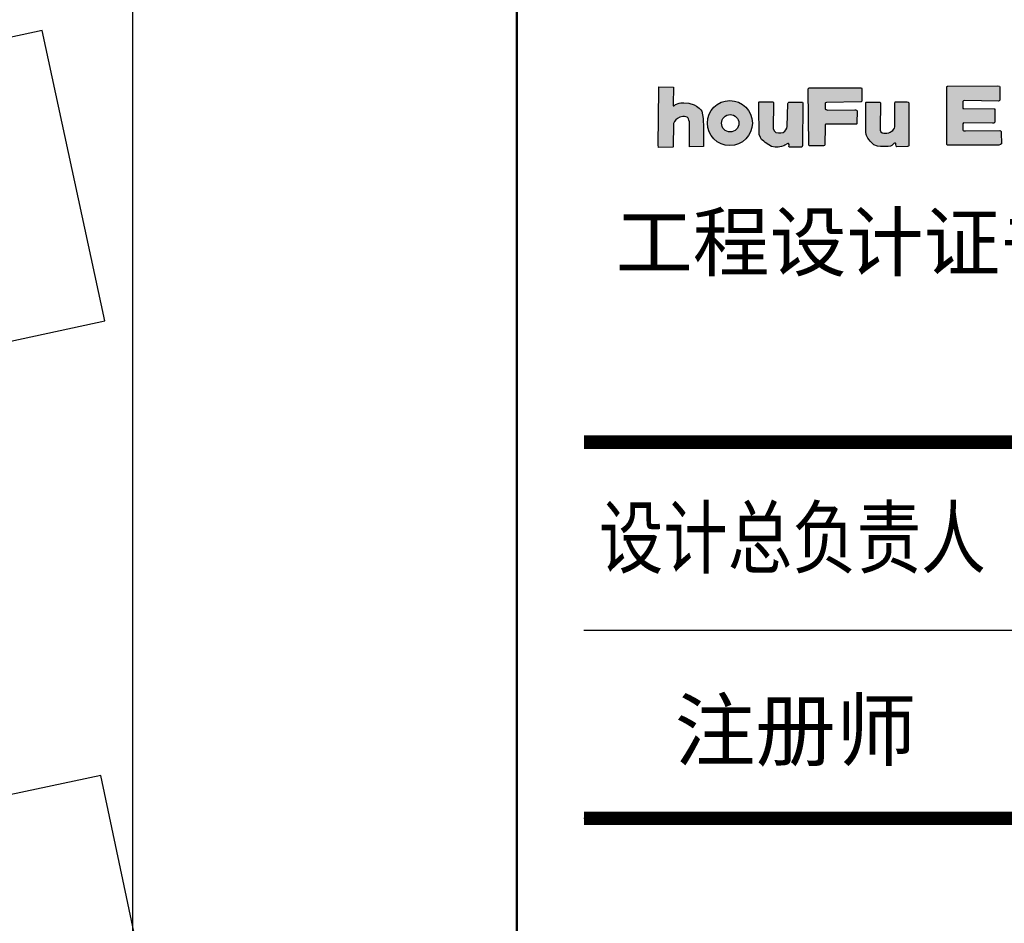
# Model space of a CAD drawing. Extents: x 475446 to 490894, y 3788879 to 3821323.
# Tile 64 of 75: x 484698 to 484735, y 3818691 to 3818725. Entities that reach past the tile are written whole.
import ezdxf
from ezdxf.enums import TextEntityAlignment as Align

# ---------------------------------------------------------------- set-up
doc = ezdxf.new("R2010")
doc.units = 0
doc.header["$LTSCALE"] = 0.5
doc.layers.get('0').update_dxf_attribs({"linetype": 'CONTINUOUS'})
doc.layers.add('JMD', color=6, linetype='CONTINUOUS')
doc.layers.add('TK-PUBLIC', color=7, linetype='CONTINUOUS')
doc.styles.add('新标识1', font='simhei_0.ttf')
doc.styles.add('新标识3', font='NSimSun.ttf')
doc.styles.add('黑体窄', font='simhei_0.ttf', dxfattribs={"width": 0.8})

msp = doc.modelspace()

# ---------------------------------------------------------------- hatches: boundary and pattern name
h = msp.add_hatch(color=256)
h.dxf.hatch_style = 1
h.paths.add_polyline_path([(484722.209, 3818722.438), (484722.758, 3818722.421), (484722.743, 3818721.779), (484722.743, 3818721.736), (484722.75, 3818721.727), (484722.77, 3818721.727), (484722.793, 3818721.741), (484722.839, 3818721.77), (484722.967, 3818721.828), (484723.027, 3818721.837), (484723.148, 3818721.837), (484723.329, 3818721.828), (484723.531, 3818721.761), (484723.619, 3818721.71), (484723.715, 3818721.644), (484723.776, 3818721.583), (484723.815, 3818721.532), (484723.864, 3818721.25), (484723.873, 3818720.903), (484723.87, 3818720.212), (484723.35, 3818720.194), (484723.35, 3818721.133), (484723.335, 3818721.187), (484723.317, 3818721.238), (484723.305, 3818721.268), (484723.263, 3818721.299), (484723.166, 3818721.326), (484723.112, 3818721.326), (484722.991, 3818721.299), (484722.903, 3818721.256), (484722.84, 3818721.205), (484722.792, 3818721.145), (484722.764, 3818721.069), (484722.764, 3818721.012), (484722.746, 3818720.245), (484722.743, 3818720.206), (484722.734, 3818720.191), (484722.203, 3818720.179), (484722.197, 3818720.191), (484722.191, 3818720.258), (484722.208, 3818722.331)])
h = msp.add_hatch(color=256)
h.dxf.hatch_style = 1
h.paths.add_polyline_path([(484727.858, 3818722.398), (484729.648, 3818722.399), (484729.699, 3818722.396), (484729.757, 3818722.391), (484729.764, 3818722.376), (484729.773, 3818722.341), (484729.764, 3818721.895), (484729.749, 3818721.879), (484729.733, 3818721.871), (484728.455, 3818721.853), (484728.422, 3818721.839), (484728.407, 3818721.828), (484728.4, 3818721.803), (484728.4, 3818721.639), (484728.407, 3818721.604), (484728.424, 3818721.593), (484728.442, 3818721.584), (484728.497, 3818721.569), (484729.505, 3818721.579), (484729.538, 3818721.576), (484729.568, 3818721.567), (484729.58, 3818721.56), (484729.594, 3818721.541), (484729.588, 3818721.08), (484729.58, 3818721.056), (484729.57, 3818721.048), (484729.541, 3818721.041), (484728.427, 3818721.046), (484728.406, 3818721.031), (484728.4, 3818720.961), (484728.394, 3818720.272), (484728.38, 3818720.253), (484728.349, 3818720.242), (484727.826, 3818720.243), (484727.807, 3818720.249), (484727.795, 3818720.266), (484727.773, 3818722.322), (484727.777, 3818722.36), (484727.796, 3818722.386), (484727.807, 3818722.395), (484727.823, 3818722.399)])
h = msp.add_hatch(color=256)
h.dxf.hatch_style = 1
h.paths.add_polyline_path([(484732.968, 3818722.463), (484734.836, 3818722.469), (484734.898, 3818722.455), (484734.906, 3818722.432), (484734.904, 3818721.931), (484734.879, 3818721.91), (484734.86, 3818721.904), (484733.592, 3818721.925), (484733.553, 3818721.908), (484733.532, 3818721.883), (484733.526, 3818721.846), (484733.532, 3818721.662), (484733.536, 3818721.631), (484733.567, 3818721.622), (484734.701, 3818721.615), (484734.72, 3818721.61), (484734.724, 3818721.586), (484734.716, 3818721.118), (484734.68, 3818721.083), (484734.631, 3818721.079), (484733.557, 3818721.095), (484733.528, 3818721.06), (484733.524, 3818721.045), (484733.532, 3818720.961), (484733.527, 3818720.83), (484733.538, 3818720.807), (484733.563, 3818720.796), (484733.632, 3818720.795), (484734.905, 3818720.803), (484734.93, 3818720.798), (484734.947, 3818720.786), (484734.957, 3818720.767), (484734.963, 3818720.735), (484734.964, 3818720.314), (484734.938, 3818720.284), (484734.876, 3818720.264), (484732.994, 3818720.262), (484732.96, 3818720.265), (484732.935, 3818720.287), (484732.932, 3818720.306), (484732.935, 3818722.386), (484732.935, 3818722.438), (484732.946, 3818722.451), (484732.952, 3818722.458)])
h = msp.add_hatch(color=256)
h.dxf.hatch_style = 1
edge = h.paths.add_edge_path()
edge.add_arc((484724.857, 3818721.085), 0.837, 0, 360)
edge = h.paths.add_edge_path(flags=16)
edge.add_arc((484724.869, 3818721.079), 0.323, 0, 360)
h = msp.add_hatch(color=256)
h.dxf.hatch_style = 1
h.paths.add_polyline_path([(484725.95, 3818721.871), (484726.453, 3818721.872), (484726.481, 3818721.847), (484726.485, 3818721.83), (484726.474, 3818720.872), (484726.517, 3818720.777), (484726.573, 3818720.735), (484726.665, 3818720.716), (484726.751, 3818720.716), (484726.844, 3818720.733), (484726.899, 3818720.787), (484726.937, 3818720.838), (484726.975, 3818720.891), (484726.996, 3818720.961), (484727.018, 3818721.815), (484727.026, 3818721.836), (484727.037, 3818721.851), (484727.058, 3818721.86), (484727.094, 3818721.868), (484727.516, 3818721.866), (484727.567, 3818721.857), (484727.576, 3818721.838), (484727.563, 3818720.249), (484727.555, 3818720.209), (484727.54, 3818720.189), (484727.06, 3818720.183), (484727.055, 3818720.209), (484727.06, 3818720.263), (484727.064, 3818720.291), (484727.039, 3818720.325), (484727.019, 3818720.321), (484726.988, 3818720.306), (484726.906, 3818720.261), (484726.863, 3818720.234), (484726.783, 3818720.208), (484726.656, 3818720.191), (484726.54, 3818720.189), (484726.403, 3818720.217), (484726.309, 3818720.274), (484726.176, 3818720.358), (484726.117, 3818720.405), (484726.03, 3818720.469), (484725.994, 3818720.549), (484725.942, 3818720.659), (484725.932, 3818721.682), (484725.931, 3818721.821), (484725.933, 3818721.839), (484725.938, 3818721.862)])
h = msp.add_hatch(color=256)
h.dxf.hatch_style = 1
h.paths.add_polyline_path([(484729.952, 3818721.863), (484730.401, 3818721.861), (484730.434, 3818721.859), (484730.455, 3818721.85), (484730.46, 3818721.835), (484730.465, 3818721.821), (484730.448, 3818720.895), (484730.456, 3818720.825), (484730.479, 3818720.76), (484730.527, 3818720.726), (484730.586, 3818720.712), (484730.636, 3818720.705), (484730.698, 3818720.705), (484730.769, 3818720.716), (484730.824, 3818720.743), (484730.865, 3818720.768), (484730.922, 3818720.804), (484730.953, 3818720.845), (484730.984, 3818720.898), (484730.999, 3818720.948), (484730.994, 3818721.796), (484730.995, 3818721.829), (484731.015, 3818721.869), (484731.044, 3818721.877), (484731.455, 3818721.877), (484731.505, 3818721.857), (484731.512, 3818721.846), (484731.52, 3818721.83), (484731.516, 3818720.34), (484731.514, 3818720.238), (484731.509, 3818720.22), (484731.474, 3818720.211), (484731.073, 3818720.201), (484731.059, 3818720.213), (484731.046, 3818720.23), (484731.038, 3818720.303), (484731.038, 3818720.328), (484731.027, 3818720.337), (484730.988, 3818720.337), (484730.956, 3818720.318), (484730.932, 3818720.299), (484730.892, 3818720.251), (484730.836, 3818720.23), (484730.746, 3818720.211), (484730.615, 3818720.209), (484730.46, 3818720.218), (484730.352, 3818720.23), (484730.214, 3818720.274), (484730.077, 3818720.405), (484730.043, 3818720.455), (484729.998, 3818720.528), (484729.943, 3818720.618), (484729.926, 3818720.66), (484729.916, 3818720.748), (484729.916, 3818721.747), (484729.916, 3818721.841), (484729.924, 3818721.854), (484729.929, 3818721.859), (484729.939, 3818721.863)])

# ---------------------------------------------------------------- linework, layer by layer
at = {"linetype": 'Continuous'}
msp.add_lwpolyline([(484702.618, 3818840.208), (484702.618, 3818563.208), (484384.205, 3818563.208), (484384.205, 3818840.208)], dxfattribs=at)
for points in [[(484722.209, 3818722.438), (484722.758, 3818722.421), (484722.743, 3818721.779), (484722.743, 3818721.736), (484722.75, 3818721.727), (484722.77, 3818721.727), (484722.793, 3818721.741), (484722.839, 3818721.77), (484722.967, 3818721.828), (484723.027, 3818721.837), (484723.148, 3818721.837), (484723.329, 3818721.828), (484723.531, 3818721.761), (484723.619, 3818721.71), (484723.715, 3818721.644), (484723.776, 3818721.583), (484723.815, 3818721.532), (484723.864, 3818721.25), (484723.873, 3818720.903), (484723.87, 3818720.212), (484723.35, 3818720.194), (484723.35, 3818721.133), (484723.335, 3818721.187), (484723.317, 3818721.238), (484723.305, 3818721.268), (484723.263, 3818721.299), (484723.166, 3818721.326), (484723.112, 3818721.326), (484722.991, 3818721.299), (484722.903, 3818721.256), (484722.84, 3818721.205), (484722.792, 3818721.145), (484722.764, 3818721.069), (484722.764, 3818721.012), (484722.746, 3818720.245), (484722.743, 3818720.206), (484722.734, 3818720.191), (484722.203, 3818720.179), (484722.197, 3818720.191), (484722.191, 3818720.258), (484722.208, 3818722.331)], [(484727.858, 3818722.398), (484729.648, 3818722.399), (484729.699, 3818722.396), (484729.757, 3818722.391), (484729.764, 3818722.376), (484729.773, 3818722.341), (484729.764, 3818721.895), (484729.749, 3818721.879), (484729.733, 3818721.871), (484728.455, 3818721.853), (484728.422, 3818721.839), (484728.407, 3818721.828), (484728.4, 3818721.803), (484728.4, 3818721.639), (484728.407, 3818721.604), (484728.424, 3818721.593), (484728.442, 3818721.584), (484728.497, 3818721.569), (484729.505, 3818721.579), (484729.538, 3818721.576), (484729.568, 3818721.567), (484729.58, 3818721.56), (484729.594, 3818721.541), (484729.588, 3818721.08), (484729.58, 3818721.056), (484729.57, 3818721.048), (484729.541, 3818721.041), (484728.427, 3818721.046), (484728.406, 3818721.031), (484728.4, 3818720.961), (484728.394, 3818720.272), (484728.38, 3818720.253), (484728.349, 3818720.242), (484727.826, 3818720.243), (484727.807, 3818720.249), (484727.795, 3818720.266), (484727.773, 3818722.322), (484727.777, 3818722.36), (484727.796, 3818722.386), (484727.807, 3818722.395), (484727.823, 3818722.399)], [(484732.968, 3818722.463), (484734.836, 3818722.469), (484734.898, 3818722.455), (484734.906, 3818722.432), (484734.904, 3818721.931), (484734.879, 3818721.91), (484734.86, 3818721.904), (484733.592, 3818721.925), (484733.553, 3818721.908), (484733.532, 3818721.883), (484733.526, 3818721.846), (484733.532, 3818721.662), (484733.536, 3818721.631), (484733.567, 3818721.622), (484734.701, 3818721.615), (484734.72, 3818721.61), (484734.724, 3818721.586), (484734.716, 3818721.118), (484734.68, 3818721.083), (484734.631, 3818721.079), (484733.557, 3818721.095), (484733.528, 3818721.06), (484733.524, 3818721.045), (484733.532, 3818720.961), (484733.527, 3818720.83), (484733.538, 3818720.807), (484733.563, 3818720.796), (484733.632, 3818720.795), (484734.905, 3818720.803), (484734.93, 3818720.798), (484734.947, 3818720.786), (484734.957, 3818720.767), (484734.963, 3818720.735), (484734.964, 3818720.314), (484734.938, 3818720.284), (484734.876, 3818720.264), (484732.994, 3818720.262), (484732.96, 3818720.265), (484732.935, 3818720.287), (484732.932, 3818720.306), (484732.935, 3818722.386), (484732.935, 3818722.438), (484732.946, 3818722.451), (484732.952, 3818722.458)], [(484725.95, 3818721.871), (484726.453, 3818721.872), (484726.481, 3818721.847), (484726.485, 3818721.83), (484726.474, 3818720.872), (484726.517, 3818720.777), (484726.573, 3818720.735), (484726.665, 3818720.716), (484726.751, 3818720.716), (484726.844, 3818720.733), (484726.899, 3818720.787), (484726.937, 3818720.838), (484726.975, 3818720.891), (484726.996, 3818720.961), (484727.018, 3818721.815), (484727.026, 3818721.836), (484727.037, 3818721.851), (484727.058, 3818721.86), (484727.094, 3818721.868), (484727.516, 3818721.866), (484727.567, 3818721.857), (484727.576, 3818721.838), (484727.563, 3818720.249), (484727.555, 3818720.209), (484727.54, 3818720.189), (484727.06, 3818720.183), (484727.055, 3818720.209), (484727.06, 3818720.263), (484727.064, 3818720.291), (484727.039, 3818720.325), (484727.019, 3818720.321), (484726.988, 3818720.306), (484726.906, 3818720.261), (484726.863, 3818720.234), (484726.783, 3818720.208), (484726.656, 3818720.191), (484726.54, 3818720.189), (484726.403, 3818720.217), (484726.309, 3818720.274), (484726.176, 3818720.358), (484726.117, 3818720.405), (484726.03, 3818720.469), (484725.994, 3818720.549), (484725.942, 3818720.659), (484725.932, 3818721.682), (484725.931, 3818721.821), (484725.933, 3818721.839), (484725.938, 3818721.862)], [(484729.952, 3818721.863), (484730.401, 3818721.861), (484730.434, 3818721.859), (484730.455, 3818721.85), (484730.46, 3818721.835), (484730.465, 3818721.821), (484730.448, 3818720.895), (484730.456, 3818720.825), (484730.479, 3818720.76), (484730.527, 3818720.726), (484730.586, 3818720.712), (484730.636, 3818720.705), (484730.698, 3818720.705), (484730.769, 3818720.716), (484730.824, 3818720.743), (484730.865, 3818720.768), (484730.922, 3818720.804), (484730.953, 3818720.845), (484730.984, 3818720.898), (484730.999, 3818720.948), (484730.994, 3818721.796), (484730.995, 3818721.829), (484731.015, 3818721.869), (484731.044, 3818721.877), (484731.455, 3818721.877), (484731.505, 3818721.857), (484731.512, 3818721.846), (484731.52, 3818721.83), (484731.516, 3818720.34), (484731.514, 3818720.238), (484731.509, 3818720.22), (484731.474, 3818720.211), (484731.073, 3818720.201), (484731.059, 3818720.213), (484731.046, 3818720.23), (484731.038, 3818720.303), (484731.038, 3818720.328), (484731.027, 3818720.337), (484730.988, 3818720.337), (484730.956, 3818720.318), (484730.932, 3818720.299), (484730.892, 3818720.251), (484730.836, 3818720.23), (484730.746, 3818720.211), (484730.615, 3818720.209), (484730.46, 3818720.218), (484730.352, 3818720.23), (484730.214, 3818720.274), (484730.077, 3818720.405), (484730.043, 3818720.455), (484729.998, 3818720.528), (484729.943, 3818720.618), (484729.926, 3818720.66), (484729.916, 3818720.748), (484729.916, 3818721.747), (484729.916, 3818721.841), (484729.924, 3818721.854), (484729.929, 3818721.859), (484729.939, 3818721.863)]]:
    msp.add_lwpolyline(points, close=True)
for centre, radius in [((484724.857, 3818721.085), 0.837), ((484724.869, 3818721.079), 0.323)]:
    msp.add_circle(centre, radius)
at = {"layer": 'JMD', "linetype": 'Continuous', "flags": 128}
for points in [[(484688.435, 3818710.885), (484701.595, 3818713.729), (484699.26, 3818724.529), (484686.101, 3818721.685)], [(484695.641, 3818695.574), (484698.52, 3818681.969), (484704.324, 3818683.197), (484701.445, 3818696.803)]]:
    msp.add_lwpolyline(points, close=True, dxfattribs=at)
at = {"layer": 'TK-PUBLIC', "color": 5, "lineweight": 50}
msp.add_line((484716.922, 3818563.208), (484716.922, 3818840.208), dxfattribs=at)
at = {"layer": 'TK-PUBLIC'}
for p, q in [((484719.422, 3818702.208), (484764.422, 3818702.208)), ((484719.422, 3818695.208), (484764.422, 3818695.208)), ((484719.422, 3818695.208), (484764.422, 3818695.208))]:
    msp.add_line(p, q, dxfattribs=at)
at = {"layer": 'TK-PUBLIC', "const_width": 0.5}
for points in [[(484719.422, 3818709.208), (484764.422, 3818709.208)], [(484719.422, 3818695.208), (484764.422, 3818695.208)]]:
    msp.add_lwpolyline(points, dxfattribs=at)

# ---------------------------------------------------------------- texts
at = {"layer": 'TK-PUBLIC', "style": '新标识3'}
msp.add_text('工程设计证书：丙级A251024117', height=2.1, dxfattribs=at).set_placement((484720.607, 3818716.656), align=Align.MIDDLE_LEFT)
at = {"layer": 'TK-PUBLIC', "style": '黑体窄', "width": 0.8}
msp.add_text('设计总负责人', height=2.2, dxfattribs=at).set_placement((484719.979, 3818704.558))
at = {"layer": 'TK-PUBLIC', "style": '新标识1'}
msp.add_text('注册师', height=2.2, dxfattribs=at).set_placement((484722.801, 3818697.387))

doc.saveas('drawing.dxf')
